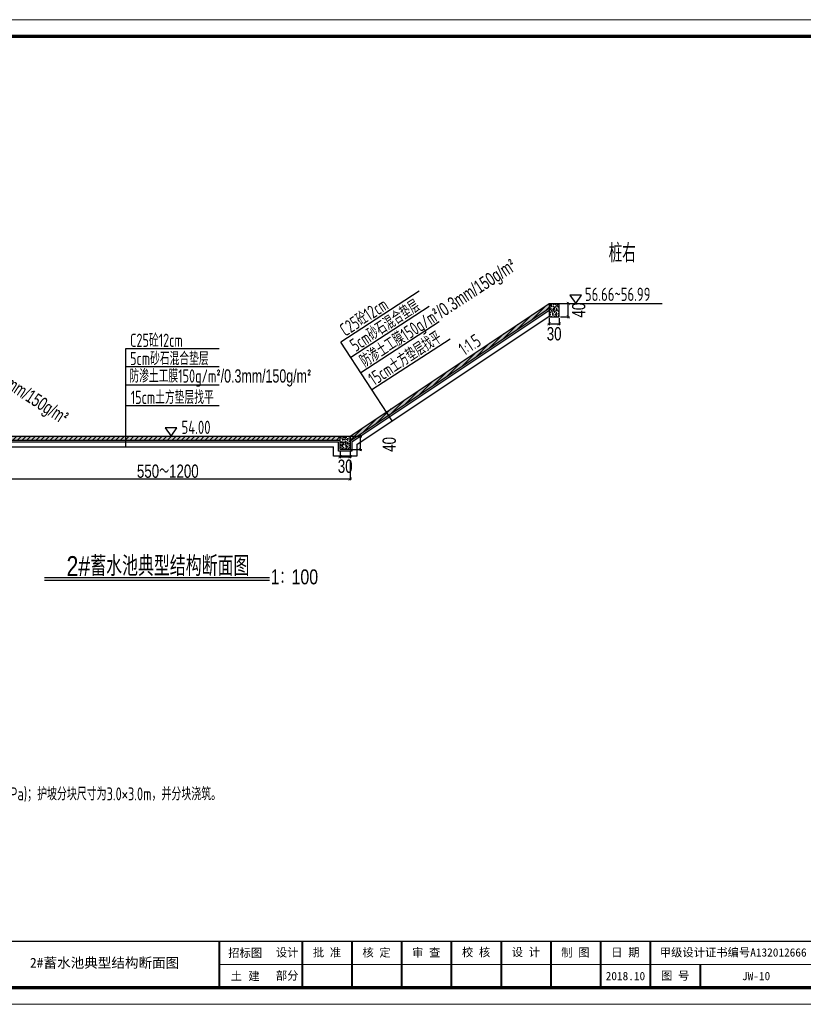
# Model space of a CAD drawing. Extents: x 195980 to 4556207, y -3208917 to -20115.
# Tile 3 of 6: x 201928 to 204291, y -23085 to -20115. Entities that reach past the tile are written whole.
import ezdxf
from ezdxf.enums import TextEntityAlignment as Align

# ---------------------------------------------------------------- set-up
doc = ezdxf.new("R2010")
doc.units = 0
doc.header["$MEASUREMENT"] = 0
doc.layers.get('0').update_dxf_attribs({"linetype": 'CONTINUOUS'})
doc.layers.get('DEFPOINTS').update_dxf_attribs({"linetype": 'CONTINUOUS'})
for name, color, linetype, lineweight in [('1', 7, 'CONTINUOUS', 40), ('标注', 7, 'CONTINUOUS', 18), ('细实线', 7, 'CONTINUOUS', 25)]:
    doc.layers.add(name, color=color, linetype=linetype, lineweight=lineweight)
for name, color, linetype in [('文字', 7, 'CONTINUOUS'), ('河道断面', 7, 'CONTINUOUS'), ('设计河道断面', 1, 'CONTINUOUS')]:
    doc.layers.add(name, color=color, linetype=linetype)
doc.styles.add('HZTXT', font='hztxt_e.shx', dxfattribs={"width": 0.75, "bigfont": 'hztxt.shx'})
doc.styles.add('LYJFS', font='times.ttf', dxfattribs={"width": 0.7})
doc.styles.add('宋体', font='txt', dxfattribs={"width": 0.8, "height": 3.5})
doc.styles.add('样式 1', font='tssdeng.shx', dxfattribs={"width": 0.73, "bigfont": 'hztxt.shx'})
doc.dimstyles.new('副本 STANDARD', dxfattribs={"dimscale": 0, "dimtxt": 40, "dimasz": 10, "dimexe": 4, "dimexo": 4, "dimgap": 3, "dimtad": 1, "dimdec": 0, "dimzin": 0, "dimdsep": 46, "dimtxsty": 'HZTXT', "dimblk1": 'ARCHTICK', "dimblk2": 'ARCHTICK', "dimsah": 1, "dimcen": -0.09, "dimdle": 4, "dimclrd": 7, "dimclre": 7, "dimclrt": 7, "dimadec": 0, "dimazin": 0, "dimtfac": 1, "dimtdec": 0, "dimtofl": 0, "dimtmove": 2, "dimatfit": 3, "dimldrblk": 'ARCHTICK', "dimfxl": 0, "dimtolj": 1, "dimtzin": 0, "dimarcsym": 0})

# ---------------------------------------------------------------- blocks, each defined once
blk = doc.blocks.new('_ARCHTICK')
at = {"color": 0, "linetype": 'ByBlock', "const_width": 0.15}
blk.add_lwpolyline([(-0.5, -0.5), (0.5, 0.5)], dxfattribs=at)
blk = doc.blocks.new('*D166')
at = {"color": 7, "lineweight": -2, "ltscale": 10, "transparency": 16777216}
for p, q in [((201824.9128038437, -21444.31519454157), (201824.9128038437, -21503.81519454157)), ((202924.9128038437, -21444.31519454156), (202924.9128038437, -21503.81519454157)), ((201820.9128038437, -21499.81519454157), (202928.9128038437, -21499.81519454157))]:
    blk.add_line(p, q, dxfattribs=at)
at = {"layer": 'DEFPOINTS', "color": 0, "ltscale": 10, "transparency": 16777216}
for p in [(201824.9128038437, -21440.31519454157), (202924.9128038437, -21440.31519454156), (202924.9128038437, -21499.81519454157)]:
    blk.add_point(p, dxfattribs=at)
at = {"color": 7, "lineweight": -2, "ltscale": 10, "transparency": 16777216, "xscale": 10, "yscale": 10, "zscale": 10, "rotation": 180}
blk.add_blockref('_ARCHTICK', (201824.9128038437, -21499.81519454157), dxfattribs=at)
at = {"color": 7, "lineweight": -2, "ltscale": 10, "transparency": 16777216, "xscale": 10, "yscale": 10, "zscale": 10}
blk.add_blockref('_ARCHTICK', (202924.9128038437, -21499.81519454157), dxfattribs=at)
at = {"color": 7, "ltscale": 10, "transparency": 16777216, "insert": (202374.9128038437, -21476.81519454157), "char_height": 40, "attachment_point": 5, "style": 'HZTXT'}
blk.add_mtext('\\A1;550～1200', dxfattribs=at)
blk = doc.blocks.new('*D167')
at = {"layer": 'DEFPOINTS', "color": 0, "ltscale": 10, "transparency": 16777216}
for p in [(202921.9064296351, -21370.81519454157), (202955.5599896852, -21370.81519454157), (202921.9064296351, -21410.81519454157)]:
    blk.add_point(p, dxfattribs=at)
at = {"layer": '设计河道断面', "color": 7, "lineweight": -2, "ltscale": 10, "transparency": 16777216}
for p, q in [((202925.9064296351, -21370.81519454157), (202959.5599896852, -21370.81519454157)), ((202955.5599896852, -21414.81519454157), (202955.5599896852, -21366.81519454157)), ((202925.9064296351, -21410.81519454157), (202959.5599896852, -21410.81519454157))]:
    blk.add_line(p, q, dxfattribs=at)
at = {"layer": '设计河道断面', "color": 7, "lineweight": -2, "ltscale": 10, "transparency": 16777216, "xscale": 10, "yscale": 10, "zscale": 10}
for p, rotation in [((202955.5599896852, -21370.81519454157), 90), ((202955.5599896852, -21410.81519454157), 270)]:
    blk.add_blockref('_ARCHTICK', p, dxfattribs=dict(at, rotation=rotation))
at = {"layer": '设计河道断面', "color": 7, "ltscale": 10, "transparency": 16777216, "insert": (203042.7245290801, -21395.81519454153), "char_height": 40, "attachment_point": 5, "rotation": 90, "style": 'HZTXT'}
blk.add_mtext('\\A1;40', dxfattribs=at)
blk = doc.blocks.new('*D168')
at = {"layer": 'DEFPOINTS', "color": 0, "ltscale": 10, "transparency": 16777216}
for p in [(202894.9128038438, -21410.81519454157), (202924.9128038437, -21410.81519454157), (202924.9128038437, -21432.81519454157)]:
    blk.add_point(p, dxfattribs=at)
at = {"layer": '设计河道断面', "color": 7, "lineweight": -2, "ltscale": 10, "transparency": 16777216}
for p, q in [((202890.9128038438, -21432.81519454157), (202928.9128038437, -21432.81519454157)), ((202894.9128038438, -21414.81519454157), (202894.9128038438, -21436.81519454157)), ((202924.9128038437, -21414.81519454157), (202924.9128038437, -21436.81519454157))]:
    blk.add_line(p, q, dxfattribs=at)
at = {"layer": '设计河道断面', "color": 7, "lineweight": -2, "ltscale": 10, "transparency": 16777216, "xscale": 10, "yscale": 10, "zscale": 10, "rotation": 180}
blk.add_blockref('_ARCHTICK', (202894.9128038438, -21432.81519454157), dxfattribs=at)
at = {"layer": '设计河道断面', "color": 7, "lineweight": -2, "ltscale": 10, "transparency": 16777216, "xscale": 10, "yscale": 10, "zscale": 10}
blk.add_blockref('_ARCHTICK', (202924.9128038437, -21432.81519454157), dxfattribs=at)
at = {"layer": '设计河道断面', "color": 7, "ltscale": 10, "transparency": 16777216, "insert": (202909.9128038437, -21461.81519454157), "char_height": 40, "attachment_point": 5, "style": 'HZTXT'}
blk.add_mtext('\\A1;30', dxfattribs=at)
blk = doc.blocks.new('A$C182C1963')
at = {"layer": '1', "color": 0, "lineweight": 0}
for p, q in [((5.528389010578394e-05, 2970.000016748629), (4200.00005528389, 2970.000016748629)), ((4150.00005528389, 120.0000167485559), (2350.00005528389, 120.0000167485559)), ((4200.00005528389, 1.674855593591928e-05), (5.528389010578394e-05, 1.674855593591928e-05))]:
    blk.add_line(p, q, dxfattribs=at)
at = {"layer": '1', "color": 0}
for p, q in [((2350.00005528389, 190.0000167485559), (2350.00005528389, 50.00001674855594)), ((2600.00005528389, 190.0000167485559), (2600.00005528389, 50.00001674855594)), ((2750.00005528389, 190.0000167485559), (2750.00005528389, 50.00001674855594)), ((2900.00005528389, 190.0000167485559), (2900.00005528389, 50.00001674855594)), ((3050.00005528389, 190.0000167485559), (3050.00005528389, 50.00001674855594)), ((3200.00005528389, 190.0000167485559), (3200.00005528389, 50.00001674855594)), ((3350.00005528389, 190.0000167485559), (3350.00005528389, 50.00001674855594)), ((3500.00005528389, 190.0000167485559), (3500.00005528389, 50.00001674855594)), ((3650.00005528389, 190.0000167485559), (3650.00005528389, 50.00001674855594)), ((3800.00005528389, 120.0000167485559), (3800.00005528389, 50.00001674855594))]:
    blk.add_line(p, q, dxfattribs=at)
at = {"layer": '1', "color": 0, "lineweight": 0, "const_width": 10}
blk.add_lwpolyline([(250.0000552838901, 2920.000016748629), (4150.00005528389, 2920.000016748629), (4150.00005528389, 50.00001674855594), (250.0000552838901, 50.00001674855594)], close=True, dxfattribs=at)
at = {"layer": '1', "color": 0, "lineweight": 0, "const_width": 4}
blk.add_lwpolyline([(4150.00005528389, 190.0000167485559), (250.0000552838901, 190.0000167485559)], dxfattribs=at)
at = {"layer": '1', "color": 0, "style": 'LYJFS'}
for s, p in [('招标图', (2428.33935543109, 155.0000167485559)), ('土  建', (2428.33935543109, 85.00001674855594))]:
    blk.add_text(s, height=25, dxfattribs=at).set_placement(p, align=Align.MIDDLE_CENTER)
at = {"layer": '1', "color": 0, "char_height": 25, "attachment_point": 5, "style": '宋体'}
for s, insert in [('{\\W1;批 准}', (2675.00005528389, 155.0000167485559)), ('{\\W1;核 定}', (2824.37505528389, 154.7222389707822)), ('{\\W1;审 查}', (2974.30561083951, 154.7328794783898)), ('{\\W1;校 核}', (3124.6528330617, 155.4328323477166)), ('{\\W1;设 计}', (3274.72227750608, 155.9333224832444)), ('{\\W1;制 图}', (3424.16672195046, 154.7792583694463)), ('{\\W1;日 期}', (3575.00005528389, 155.0000167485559)), ('{\\W1;设计}', (2555.021591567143, 155.0000167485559)), ('{\\W1;甲级设计证书编号A132012666}', (3900.00005528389, 155.0000167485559)), ('{\\W1;图 号}', (3725.00005528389, 85.00001674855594)), ('{\\W1;部分}', (2555.021591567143, 85.00001674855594)), ('{\\W1;2018.10}', (3575.00005528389, 85.00001674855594))]:
    blk.add_mtext(s, dxfattribs=dict(at, insert=insert))
blk = doc.blocks.new('*D175')
at = {"layer": 'DEFPOINTS', "color": 0, "ltscale": 10, "transparency": 16777216}
for p in [(203524.9128038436, -21010.81519454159), (203554.9128038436, -21010.81519454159), (203554.9128038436, -21031.81519454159)]:
    blk.add_point(p, dxfattribs=at)
at = {"layer": '设计河道断面', "color": 7, "lineweight": -2, "ltscale": 10, "transparency": 16777216}
for p, q in [((203524.9128038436, -21014.81519454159), (203524.9128038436, -21035.81519454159)), ((203554.9128038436, -21014.81519454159), (203554.9128038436, -21035.81519454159)), ((203520.9128038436, -21031.81519454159), (203558.9128038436, -21031.81519454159))]:
    blk.add_line(p, q, dxfattribs=at)
at = {"layer": '设计河道断面', "color": 7, "lineweight": -2, "ltscale": 10, "transparency": 16777216, "xscale": 10, "yscale": 10, "zscale": 10, "rotation": 180}
blk.add_blockref('_ARCHTICK', (203524.9128038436, -21031.81519454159), dxfattribs=at)
at = {"layer": '设计河道断面', "color": 7, "lineweight": -2, "ltscale": 10, "transparency": 16777216, "xscale": 10, "yscale": 10, "zscale": 10}
blk.add_blockref('_ARCHTICK', (203554.9128038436, -21031.81519454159), dxfattribs=at)
at = {"layer": '设计河道断面', "color": 7, "ltscale": 10, "transparency": 16777216, "insert": (203539.9128038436, -21062.31519454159), "char_height": 40, "attachment_point": 5, "style": 'HZTXT'}
blk.add_mtext('\\A1;30', dxfattribs=at)
blk = doc.blocks.new('*D176')
at = {"layer": 'DEFPOINTS', "color": 0, "ltscale": 10, "transparency": 16777216}
for p in [(203554.9128038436, -20970.81519454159), (203582.5831145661, -20970.81519454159), (203554.9128038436, -21010.81519454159)]:
    blk.add_point(p, dxfattribs=at)
at = {"layer": '设计河道断面', "color": 7, "lineweight": -2, "ltscale": 10, "transparency": 16777216}
for p, q in [((203582.5831145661, -21014.81519454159), (203582.5831145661, -20966.81519454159)), ((203558.9128038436, -20970.81519454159), (203586.5831145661, -20970.81519454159)), ((203558.9128038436, -21010.81519454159), (203586.5831145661, -21010.81519454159))]:
    blk.add_line(p, q, dxfattribs=at)
at = {"layer": '设计河道断面', "color": 7, "lineweight": -2, "ltscale": 10, "transparency": 16777216, "xscale": 10, "yscale": 10, "zscale": 10}
for p, rotation in [((203582.5831145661, -20970.81519454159), 90), ((203582.5831145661, -21010.81519454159), 270)]:
    blk.add_blockref('_ARCHTICK', p, dxfattribs=dict(at, rotation=rotation))
at = {"layer": '设计河道断面', "color": 7, "ltscale": 10, "transparency": 16777216, "insert": (203614.1715276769, -20990.81519454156), "char_height": 40, "attachment_point": 5, "rotation": 90, "style": 'HZTXT'}
blk.add_mtext('\\A1;40', dxfattribs=at)

msp = doc.modelspace()

# ---------------------------------------------------------------- hatches: boundary and pattern name
at = {"ltscale": 10}
h = msp.add_hatch(dxfattribs=at)
h.set_pattern_fill('AR-CONC', color=256, scale=2)
h.set_pattern_definition([(49.99999999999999, (0, 0), (14.34520365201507, -1.255042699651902), [1.5, -16.5]), (355, (0, 0), (-2.77502667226, 15.04384267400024), [1.2, -13.2]), (100.4514, (1.1954336, -0.1045868), (11.57018763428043, 13.78879084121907), [1.2748038, -14.02284224]), (46.18420000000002, (0, 4), (21.34482097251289, -3.310380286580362), [2.25, -24.75]), (96.6356, (1.7787349, 3.72413386), (18.69325411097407, 19.48235741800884), [1.91220576, -21.03426]), (351.1842, (0, 4), (18.69323890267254, 19.48237201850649), [1.8, -19.8]), (21, (2, 3), (11.93814104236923, -8.052377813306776), [1.5, -16.5]), (326.0000000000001, (2, 3), (4.866306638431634, 14.50300090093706), [1.2, -13.2]), (71.4514, (2.99484466, 2.32896788), (16.8044525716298, 6.450609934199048), [1.2748038, -14.02284224]), (37.50000000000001, (0, 0), (0.2431971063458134, 6.65787707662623), [0, -13.04, 0, -13.4, 0, -13.25]), (7.499999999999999, (0, 0), (5.261390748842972, 7.888234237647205), [0, -7.64, 0, -12.74, 0, -5.05]), (327.5, (-4.46, 0), (10.67644872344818, -0.4510974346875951), [0, -5, 0, -15.6, 0, -20.7]), (317.5, (-6.46, 0), (11.66372338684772, 2.002099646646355), [0, -6.5, 0, -10.36, 0, -14.7])])
h.paths.add_polyline_path([(201499.5022943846, -21153.87485490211), (201492.9627509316, -21163.93736436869), (201824.9128038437, -21385.23739964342), (201824.9128038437, -21370.81519454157)])
h.paths.add_polyline_path([(201224.9128038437, -20970.81519454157), (201224.9128038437, -20985.2373996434), (201492.9627509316, -21163.93736436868), (201499.5022943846, -21153.87485490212)])
h.paths.add_polyline_path([(202248.291281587, -21370.81519454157), (201854.9128038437, -21370.81519454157), (201854.9128038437, -21382.81519454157), (202248.291281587, -21382.81519454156)])
h.paths.add_polyline_path([(202894.9128038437, -21370.81519454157), (202248.291281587, -21370.81519454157), (202248.291281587, -21382.81519454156), (202894.9128038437, -21382.81519454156)])
h.paths.add_polyline_path([(203524.9128038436, -20985.2373996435), (203524.9128038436, -20970.81519454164), (203033.7448138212, -21298.26052122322), (203040.2843572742, -21308.3230306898)])
h.paths.add_polyline_path([(203040.2843572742, -21308.3230306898), (203033.7448138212, -21298.26052122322), (202924.9128038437, -21370.81519454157), (202924.9128038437, -21385.23739964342)])
h = msp.add_hatch(dxfattribs=at)
h.set_pattern_fill('AR-CONC', color=256, scale=2)
h.set_pattern_definition([(49.99999999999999, (665.8942545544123, -235.2110624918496), (14.34520365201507, -1.255042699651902), [1.5, -16.5]), (355, (665.8942545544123, -235.2110624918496), (-2.77502667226, 15.04384267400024), [1.2, -13.2]), (100.4514, (667.0896881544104, -235.3156492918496), (11.57018763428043, 13.78879084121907), [1.2748038, -14.02284224]), (46.18420000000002, (665.8942545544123, -231.2110624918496), (21.34482097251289, -3.310380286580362), [2.25, -24.75]), (96.6356, (667.6729894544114, -231.4869286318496), (18.69325411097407, 19.48235741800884), [1.91220576, -21.03426]), (351.1842, (665.8942545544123, -231.2110624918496), (18.69323890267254, 19.48237201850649), [1.8, -19.8]), (21, (667.8942545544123, -232.2110624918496), (11.93814104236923, -8.052377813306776), [1.5, -16.5]), (326.0000000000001, (667.8942545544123, -232.2110624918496), (4.866306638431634, 14.50300090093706), [1.2, -13.2]), (71.4514, (668.8890992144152, -232.8820946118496), (16.8044525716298, 6.450609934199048), [1.2748038, -14.02284224]), (37.50000000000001, (665.8942545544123, -235.2110624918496), (0.2431971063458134, 6.65787707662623), [0, -13.04, 0, -13.4, 0, -13.25]), (7.499999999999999, (665.8942545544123, -235.2110624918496), (5.261390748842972, 7.888234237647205), [0, -7.64, 0, -12.74, 0, -5.05]), (327.5, (661.4342545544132, -235.2110624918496), (10.67644872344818, -0.451097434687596), [0, -5, 0, -15.6, 0, -20.7]), (317.5, (659.4342545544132, -235.2110624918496), (11.66372338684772, 2.002099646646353), [0, -6.5, 0, -10.36, 0, -14.7])])
h.paths.add_polyline_path([(203524.9128038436, -20970.81519454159), (203524.9128038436, -21010.81519454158), (203554.9128038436, -21010.81519454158), (203554.9128038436, -20970.81519454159)])
h = msp.add_hatch(dxfattribs=at)
h.set_pattern_fill('AR-CONC', color=256, scale=2)
h.set_pattern_definition([(49.99999999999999, (-7994.087196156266, -8354.815194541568), (14.34520365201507, -1.255042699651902), [1.5, -16.5]), (355, (-7994.087196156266, -8354.815194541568), (-2.77502667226, 15.04384267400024), [1.2, -13.2]), (100.45144446, (-7992.891762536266, -8354.91978142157), (11.57017693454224, 13.78879981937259), [1.274803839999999, -14.02284223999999]), (46.18420000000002, (-7994.087196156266, -8350.815194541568), (21.34482661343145, -3.310385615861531), [2.249999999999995, -24.74999999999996]), (96.63563549, (-7992.308461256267, -8351.091060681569), (18.69323891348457, 19.48237201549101), [1.91220684, -21.0342752]), (351.1841639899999, (-7994.087196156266, -8350.815194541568), (18.69323890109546, 19.4823720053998), [1.8, -19.80000002]), (21, (-7992.087196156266, -8351.815194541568), (11.93814104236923, -8.052377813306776), [1.5, -16.5]), (326.0000000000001, (-7992.087196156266, -8351.815194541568), (4.866306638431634, 14.50300090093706), [1.2, -13.2]), (71.45144474, (-7991.092351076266, -8352.486226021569), (16.80444753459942, 6.450623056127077), [1.2748038, -14.02284224]), (37.50000000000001, (-7994.087196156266, -8354.815194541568), (0.2431971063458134, 6.65787707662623), [0, -13.04, 0, -13.4, 0, -13.25]), (7.499999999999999, (-7994.087196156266, -8354.815194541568), (5.261390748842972, 7.888234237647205), [0, -7.64, 0, -12.74, 0, -5.05]), (327.5, (-7998.547196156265, -8354.815194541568), (10.67644872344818, -0.4510974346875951), [0, -5, 0, -15.6, 0, -20.7]), (317.5, (-8000.547196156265, -8354.815194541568), (11.66372338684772, 2.002099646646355), [0, -6.5, 0, -10.36, 0, -14.7])])
h.paths.add_polyline_path([(202894.9128038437, -21410.81519454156), (202924.9128038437, -21410.81519454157), (202924.9128038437, -21370.81519454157), (202894.9128038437, -21370.81519454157)])
at = {"layer": '设计河道断面', "ltscale": 10}
h = msp.add_hatch(dxfattribs=at)
h.set_pattern_fill('ANSI31', color=0, scale=80, style=0)
h.set_pattern_definition([(45, (0, 0), (-7.071067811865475, 7.071067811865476), [])])
h.paths.add_polyline_path([(201224.9128038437, -20970.81519454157), (201224.9128038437, -20985.2373996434), (201492.9627509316, -21163.93736436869), (201499.5022943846, -21153.87485490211)])
h.paths.add_polyline_path([(201499.5022943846, -21153.87485490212), (201492.9627509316, -21163.93736436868), (201824.9128038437, -21385.23739964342), (201824.9128038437, -21370.81519454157)])
h.paths.add_polyline_path([(202248.291281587, -21370.81519454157), (201854.9128038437, -21370.81519454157), (201854.9128038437, -21382.81519454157), (202248.291281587, -21382.81519454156)])
h.paths.add_polyline_path([(202894.9128038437, -21370.81519454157), (202248.291281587, -21370.81519454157), (202248.291281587, -21382.81519454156), (202894.9128038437, -21382.81519454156)])
h.paths.add_polyline_path([(203040.2843572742, -21308.3230306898), (203033.7448138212, -21298.26052122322), (202924.9128038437, -21370.81519454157), (202924.9128038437, -21385.23739964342)])
h.paths.add_polyline_path([(203524.9128038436, -20985.2373996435), (203524.9128038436, -20970.81519454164), (203033.7448138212, -21298.26052122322), (203040.2843572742, -21308.32303068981)])

# ---------------------------------------------------------------- linework, layer by layer
at = {"color": 1}
msp.add_line((202003.333175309, -21797.60388845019), (202682.0435950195, -21797.60388845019), dxfattribs=at)
for points in [[(203604.8994637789, -20970.81519454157), (203622.8105777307, -20945.33479774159), (203586.9883498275, -20945.33479774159)], [(202384.7079987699, -21370.81519454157), (202402.6191127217, -21345.33479774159), (202366.7968848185, -21345.33479774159)]]:
    msp.add_lwpolyline(points, close=True)
at = {"layer": '河道断面'}
msp.add_line((202003.333175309, -21805.7836186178), (202682.0435950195, -21805.7836186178), dxfattribs=at)
at = {"layer": '细实线', "lineweight": -3, "ltscale": 60}
for p, q in [((203132.9690986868, -20933.60111077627), (202896.5918068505, -21087.22079942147)), ((203162.9399535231, -20979.71778737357), (202926.5626616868, -21133.33747601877)), ((203192.9108083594, -21025.83446397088), (202956.5335165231, -21179.45415261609)), ((203226.8116166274, -21077.99822839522), (202990.434324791, -21231.61791704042)), ((202248.291281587, -21402.81519454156), (202248.291281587, -21106.12130360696)), ((202248.291281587, -21106.12130360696), (202530.2012545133, -21106.12130360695)), ((203051.1835963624, -21325.09387980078), (202896.5918068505, -21087.22079942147)), ((202248.291281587, -21161.12130360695), (202530.2012545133, -21161.12130360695)), ((202248.291281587, -21216.12130360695), (202530.2012545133, -21216.12130360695)), ((202248.291281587, -21278.33322465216), (202530.2012545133, -21278.33322465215))]:
    msp.add_line(p, q, dxfattribs=at)
at = {"layer": '设计河道断面', "ltscale": 10}
for p, q in [((202924.9128038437, -21370.81519454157), (203524.9128038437, -20970.81519454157)), ((203524.9128038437, -20970.81519454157), (203865.5633546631, -20970.81519454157)), ((203524.9128038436, -20970.81519454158), (203524.9128038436, -21010.81519454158)), ((203524.9128038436, -20970.81519454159), (203554.9128038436, -20970.81519454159)), ((203554.9128038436, -21010.81519454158), (203554.9128038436, -20970.81519454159)), ((203524.9128038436, -21010.81519454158), (203554.9128038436, -21010.81519454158)), ((201824.9128038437, -21370.81519454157), (202924.9128038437, -21370.81519454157)), ((202894.9128038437, -21410.81519454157), (202894.9128038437, -21370.81519454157)), ((202924.9128038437, -21370.81519454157), (202924.9128038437, -21410.81519454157)), ((202924.9128038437, -21410.81519454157), (202894.9128038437, -21410.81519454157))]:
    msp.add_line(p, q, dxfattribs=at)
at = {"layer": '设计河道断面', "color": 0, "ltscale": 10}
for p, q in [((202924.9128038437, -21385.23739964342), (203524.9128038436, -20985.2373996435)), ((202929.9128038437, -21387.91331843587), (203524.9128038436, -20991.24665176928)), ((202944.9128038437, -21395.94107481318), (203524.9128038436, -21009.27440814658)), ((201854.9128038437, -21382.81519454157), (202894.9128038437, -21382.81519454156)), ((201859.9128038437, -21387.81519454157), (202889.9128038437, -21387.81519454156)), ((201874.9128038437, -21402.81519454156), (202874.9128038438, -21402.81519454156)), ((202874.9128038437, -21430.81519454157), (202874.9128038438, -21402.81519454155)), ((202889.9128038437, -21415.81519454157), (202889.9128038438, -21387.81519454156)), ((202929.9128038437, -21387.91331843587), (202929.9128038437, -21415.81519454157)), ((202944.9128038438, -21395.94107481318), (202944.9128038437, -21430.81519454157)), ((202944.9128038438, -21430.81519454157), (202874.9128038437, -21430.81519454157)), ((202929.9128038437, -21415.81519454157), (202889.9128038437, -21415.81519454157))]:
    msp.add_line(p, q, dxfattribs=at)

# ---------------------------------------------------------------- block references
at = {"layer": '1', "color": 0}
msp.add_blockref('A$C182C1963', (200179.8878091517, -23084.66391544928), dxfattribs=at)

# ---------------------------------------------------------------- texts
for s, height, style, width, p in [('桩右', 56, '样式 1', 0.73, (203704.4547290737, -20846.69528975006)), ('56.66~56.99', 40, '样式 1', 0.73, (203632.7331527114, -20963.01072790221)), ('54.00', 40, '样式 1', 0.73, (202416.2079987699, -21364.20178784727)), ('2#蓄水池典型结构断面图', 60, 'HZTXT', 0.8, (202069.5437282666, -21792.73062518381))]:
    msp.add_text(s, height=height, dxfattribs=dict(style=style, width=width)).set_placement(p)
at = {"style": '样式 1', "width": 0.73}
msp.add_text('1:1.5', height=39.99999999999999, rotation=33.33909140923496, dxfattribs=at).set_placement((203269.0513585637, -21129.96139613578))
at = {"layer": '1', "color": 0, "style": '宋体'}
for s, height, p in [('2#蓄水池典型结构断面图', 30, (201959.2230375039, -22974.4055980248)), ('JW-10', 25, (204106.4326261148, -23011.89127200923))]:
    msp.add_text(s, height=height, dxfattribs=at).set_placement(p)
at = {"layer": '文字', "style": 'HZTXT', "width": 0.8}
msp.add_text('1：100', height=45, dxfattribs=at).set_placement((202685.1526862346, -21817.83234484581))
at = {"layer": '文字', "insert": (200834.2935881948, -22104.9458813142), "char_height": 39.05556480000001, "width": 1757.438641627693, "attachment_point": 1, "style": '样式 1'}
msp.add_mtext('说明：\\P1.图中尺寸单位高程(1985国家高程基准)以米计，其余均以厘米计。\\P2.混凝土强度等级为C25，面层设钢筋网。\\P3.蓄水池开挖完成后，采用15cm粘性土回填找平。\\P4.护坡设C25砼横格埂40*30=深*宽，间距30m一道。\\P5.护坡分缝缝宽1cm，采取聚乙烯泡沫板填塞(L500型，抗拉抗压强度大于0.15MPa)；护坡分块尺寸为3.0×3.0m，并分块浇筑。\\P{\\W0.7;\\C0;6.铺设土工膜规格为150g/m\\fISOCPEUR|b0|i0|c0|p34;²\\Fhztxt_e,hztxt|c134;/0.3mm/150g/m\\fISOCPEUR|b0|i0|c0|p34;²\\Fhztxt_e,hztxt|c134;。}', dxfattribs=at)
at = {"layer": '标注', "style": '样式 1', "width": 0.7}
for s, p in [('5cm砂石混合垫层', (202941.2613297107, -21117.79556671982)), ('C25砼12cm', (202910.4561927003, -21071.35856878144)), ('15cm土方垫层找平', (202996.5947261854, -21220.24735711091))]:
    msp.add_text(s, height=39.99999999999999, rotation=33.01951349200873, dxfattribs=at).set_placement(p)
for s, p in [('C25砼12cm', (202261.1829961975, -21101.75129010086)), ('5cm砂石混合垫层', (202261.1829961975, -21156.75129010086)), ('15cm土方垫层找平', (202263.1964250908, -21273.96321114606))]:
    msp.add_text(s, height=40, dxfattribs=at).set_placement(p)
at = {"layer": '标注', "char_height": 39.99999999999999, "width": 1707.566069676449, "attachment_point": 1, "style": '样式 1'}
for insert, rotation in [((202948.5602353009, -21132.05306908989), 33.01951349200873), ((201620.0815150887, -21004.54266764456), 326.9804865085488)]:
    msp.add_mtext('{\\W0.7;\\C0;防渗土工膜150g/m\\fISOCPEUR|b0|i0|c0|p34;²\\Fhztxt_e,hztxt|c134;/0.3mm/150g/m\\fISOCPEUR|b0|i0|c0|p34;²}', dxfattribs=dict(at, insert=insert, rotation=rotation))
at = {"layer": '标注', "insert": (202259.1525869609, -21169.3231094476), "char_height": 40, "width": 1707.566069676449, "attachment_point": 1, "style": '样式 1'}
msp.add_mtext('{\\W0.7;\\C0;防渗土工膜150g/m\\fISOCPEUR|b0|i0|c0|p34;²\\Fhztxt_e,hztxt|c134;/0.3mm/150g/m\\fISOCPEUR|b0|i0|c0|p34;²}', dxfattribs=at)

# ---------------------------------------------------------------- dimensions: what is measured, and where the dimension line sits
at = {"ltscale": 10}
dim = msp.add_linear_dim(base=(202924.9128038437, -21499.81519454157), p1=(201824.9128038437, -21440.31519454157), p2=(202924.9128038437, -21440.31519454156), text='550～1200', dimstyle='副本 STANDARD', override={"dimscale": 1}, dxfattribs=at)
dim.commit()
dim.dimension.update_dxf_attribs({"geometry": '*D166', "text_midpoint": (202374.9128038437, -21476.81519454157)})
at = {"layer": '设计河道断面', "ltscale": 10}
for base, p1, p2, picture, middle in [((203582.5831145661, -20970.81519454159), (203554.9128038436, -21010.81519454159), (203554.9128038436, -20970.81519454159), '*D176', (203614.1715276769, -20990.81519454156)), ((202955.5599896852, -21370.81519454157), (202921.9064296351, -21410.81519454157), (202921.9064296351, -21370.81519454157), '*D167', (203042.7245290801, -21395.81519454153))]:
    dim = msp.add_linear_dim(base=base, p1=p1, p2=p2, angle=90, dimstyle='副本 STANDARD', override={"dimscale": 1}, dxfattribs=at)
    dim.commit()
    dim.dimension.update_dxf_attribs({"geometry": picture, "text_midpoint": middle, "dimtype": 160})
for base, p1, p2, picture, middle in [((203554.9128038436, -21031.81519454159), (203524.9128038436, -21010.81519454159), (203554.9128038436, -21010.81519454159), '*D175', (203539.9128038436, -21062.31519454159)), ((202924.9128038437, -21432.81519454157), (202894.9128038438, -21410.81519454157), (202924.9128038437, -21410.81519454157), '*D168', (202909.9128038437, -21461.81519454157))]:
    dim = msp.add_linear_dim(base=base, p1=p1, p2=p2, dimstyle='副本 STANDARD', override={"dimscale": 1}, dxfattribs=at)
    dim.commit()
    dim.dimension.update_dxf_attribs({"geometry": picture, "text_midpoint": middle, "dimtype": 160})

doc.saveas('drawing.dxf')
